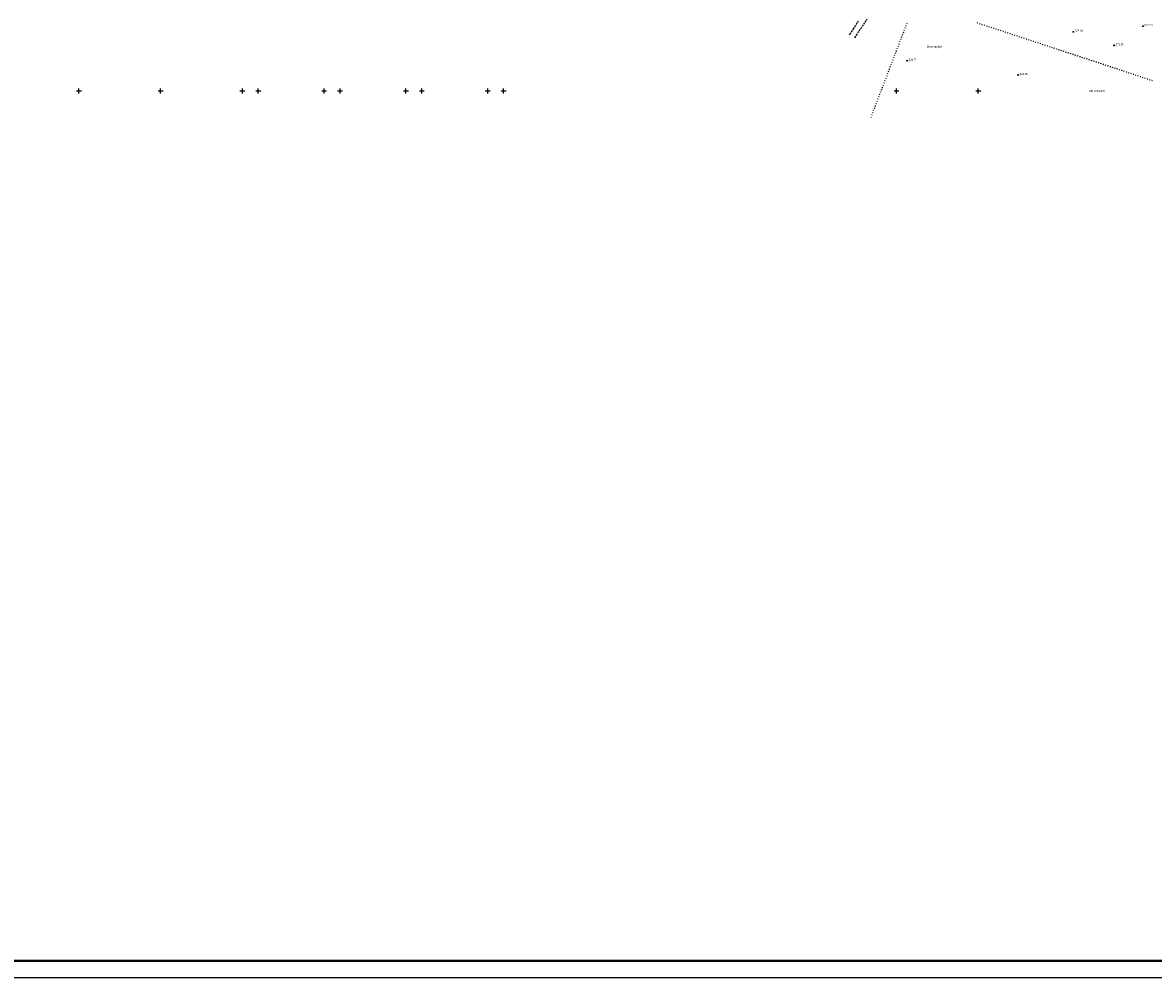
# Model space of a CAD drawing. Extents: x 0 to 370488, y 0 to 4202825.
# Tile 4 of 256: x 360666 to 361357, y 4199658 to 4200242. Entities that reach past the tile are written whole.
import ezdxf

# ---------------------------------------------------------------- set-up
doc = ezdxf.new("R2010")
doc.units = 0
doc.header["$LTSCALE"] = 0.5
doc.header["$MEASUREMENT"] = 0
doc.header["$PDMODE"] = 32
doc.header["$PDSIZE"] = 0.3
for name, pattern in [('CONTI', [0]), ('G_BUILDING_LINE', [3, 2, -1]), ('STRIH_1', [3, 2, -1])]:
    doc.linetypes.add(name, pattern=pattern)
for name, color, linetype in [('NAD_M0', 7, 'CONTI'), ('PI_OT0', 172, 'CONTI'), ('PI_TT0', 5, 'CONTI'), ('SETKR', 2, 'CONTI'), ('SIT_L0', 250, 'CONTI'), ('STR_L0', 6, 'CONTI'), ('ХХХ автодор (К)', 7, 'ИК_Водопровод -------в--------'), ('ХХХ оформление', 7, 'ИК_Водопровод -------в--------')]:
    doc.layers.add(name, color=color, linetype=linetype)
doc.styles.add('SHRFT', font='TXT', dxfattribs={"width": 0.875})
doc.styles.get("Standard").update_dxf_attribs({"font": 'isocpeur.ttf'})
doc.styles.add('TimesNewRomanCyr', font='times.ttf', dxfattribs={"width": 0.5, "height": 1})
doc.linetypes.add('ИК_Водопровод -------в--------', pattern='A,9,-0.6,["В",Standard,S=1.2,R=0,X=0,Y=-0.6],-1.2', length=10.8)
doc.dimstyles.new('GENPLAN1', dxfattribs={"dimscale": 0.5, "dimtxt": 1, "dimasz": 1.2, "dimexe": 1.3, "dimexo": 1.5, "dimgap": 0.5, "dimtad": 1, "dimdec": 1, "dimzin": 0, "dimdsep": 46, "dimtxsty": 'TimesNewRomanCyr', "dimblk1": 'OBLIQUE', "dimblk2": 'OBLIQUE', "dimsah": 1, "dimcen": 1, "dimadec": 0, "dimazin": 0, "dimtfac": 0.75, "dimtdec": 1, "dimtix": 1, "dimtmove": 0, "dimatfit": 3, "dimfxl": 1, "dimtvp": 1.2, "dimtfill": 1, "dimlwd": 0, "dimlwe": 0, "dimarcsym": 0})

# ---------------------------------------------------------------- blocks, each defined once
blk = doc.blocks.new('BL_333')
at = {"color": 0}
for p, q in [((-1.5, 0), (1.5, 0)), ((0, -1.5), (0, 1.5))]:
    blk.add_line(p, q, dxfattribs=at)
blk = doc.blocks.new('_Oblique')
at = {"color": 0, "linetype": 'ByBlock', "lineweight": -2}
blk.add_line((-0.5, -0.5), (0.5, 0.5), dxfattribs=at)
blk = doc.blocks.new('*D558')
at = {"color": 0, "linetype": 'G_BUILDING_LINE', "lineweight": 0, "transparency": 16777216}
for p, q in [((361331.94, 4200260.37), (361334.23, 4200264.3)), ((361377.09, 4200238.54), (361333.91, 4200263.74)), ((361375.13, 4200235.17), (361377.42, 4200239.1))]:
    blk.add_line(p, q, dxfattribs=at)
at = {"layer": 'Defpoints', "color": 0, "linetype": 'Continuous', "lineweight": 30, "transparency": 16777216}
for p in [(361331.57, 4200259.72), (361333.91, 4200263.74), (361374.75, 4200234.52)]:
    blk.add_point(p, dxfattribs=at)
at = {"color": 0, "linetype": 'Continuous', "lineweight": 0, "transparency": 16777216, "xscale": 0.6, "yscale": 0.6, "zscale": 0.6}
for p, rotation in [((361333.91, 4200263.74), 149.7349635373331), ((361377.09, 4200238.54), 329.7349635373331)]:
    blk.add_blockref('_Oblique', p, dxfattribs=dict(at, rotation=rotation))
at = {"color": 0, "linetype": 'Continuous', "lineweight": 30, "transparency": 16777216, "insert": (361355.88, 4200251.79), "char_height": 1, "attachment_point": 5, "rotation": 329.73496, "style": 'TimesNewRomanCyr', "bg_fill": 3, "box_fill_scale": 1.25, "bg_fill_color": 256, "bg_fill_true_color": 13158600, "bg_fill_transparency": 0}
blk.add_mtext('50.0', dxfattribs=at)

msp = doc.modelspace()

# ---------------------------------------------------------------- linework, layer by layer
at = {"layer": 'PI_TT0', "color": 0}
for centre in [(361350.74, 4200239.586), (361308.17, 4200236.13), (361333.104, 4200227.824), (361206.471, 4200218.472), (361274.467, 4200209.731)]:
    msp.add_circle(centre, 0.25, dxfattribs=at)
for p in [(361350.74, 4200239.586), (361308.17, 4200236.13), (361333.104, 4200227.824), (361206.471, 4200218.472), (361274.467, 4200209.731)]:
    msp.add_point(p, dxfattribs=at)
at = {"layer": 'SIT_L0', "color": 250}
for p, q in [((361205.262, 4200238.628), (361205.083, 4200238.158)), ((361205.798, 4200240.03), (361205.619, 4200239.559)), ((361206.334, 4200241.431), (361206.155, 4200240.961)), ((361249.774, 4200241.369), (361249.304, 4200241.527)), ((361251.195, 4200240.903), (361250.725, 4200241.062)), ((361252.617, 4200240.437), (361252.146, 4200240.596)), ((361254.048, 4200239.971), (361253.578, 4200240.13)), ((361255.47, 4200239.496), (361254.999, 4200239.654)), ((361256.891, 4200239.03), (361256.421, 4200239.188)), ((361258.322, 4200238.564), (361257.852, 4200238.723)), ((361259.744, 4200238.098), (361259.273, 4200238.257)), ((361261.175, 4200237.632), (361260.705, 4200237.791)), ((361202.583, 4200231.62), (361202.404, 4200231.15)), ((361203.118, 4200233.022), (361202.94, 4200232.551)), ((361203.654, 4200234.423), (361203.476, 4200233.953)), ((361204.19, 4200235.825), (361204.012, 4200235.354)), ((361204.726, 4200237.226), (361204.547, 4200236.756)), ((361262.597, 4200237.157), (361262.126, 4200237.315)), ((361264.018, 4200236.691), (361263.547, 4200236.849)), ((361265.449, 4200236.225), (361264.979, 4200236.384)), ((361266.871, 4200235.759), (361266.4, 4200235.918)), ((361268.292, 4200235.293), (361267.822, 4200235.452)), ((361269.723, 4200234.817), (361269.253, 4200234.976)), ((361271.145, 4200234.352), (361270.674, 4200234.51)), ((361272.576, 4200233.886), (361272.106, 4200234.044)), ((361273.998, 4200233.42), (361273.527, 4200233.579)), ((361275.419, 4200232.944), (361274.948, 4200233.103)), ((361276.85, 4200232.478), (361276.38, 4200232.637)), ((361278.272, 4200232.013), (361277.801, 4200232.171)), ((361279.693, 4200231.547), (361279.223, 4200231.705)), ((361281.124, 4200231.081), (361280.654, 4200231.24)), ((361282.546, 4200230.605), (361282.075, 4200230.764)), ((361199.903, 4200224.622), (361199.724, 4200224.152)), ((361200.439, 4200226.024), (361200.26, 4200225.553)), ((361200.985, 4200227.415), (361200.806, 4200226.945)), ((361201.521, 4200228.817), (361201.342, 4200228.347)), ((361202.057, 4200230.219), (361201.878, 4200229.748)), ((361283.977, 4200230.149), (361283.507, 4200230.308)), ((361285.409, 4200229.674), (361284.938, 4200229.832)), ((361286.83, 4200229.208), (361286.359, 4200229.366)), ((361288.251, 4200228.742), (361287.781, 4200228.9)), ((361289.683, 4200228.266), (361289.212, 4200228.425)), ((361291.104, 4200227.8), (361290.634, 4200227.959)), ((361292.525, 4200227.334), (361292.055, 4200227.493)), ((361293.957, 4200226.859), (361293.486, 4200227.017)), ((361295.378, 4200226.393), (361294.908, 4200226.551)), ((361296.8, 4200225.927), (361296.329, 4200226.086)), ((361298.231, 4200225.451), (361297.761, 4200225.61)), ((361299.652, 4200224.985), (361299.182, 4200225.144)), ((361301.074, 4200224.52), (361300.603, 4200224.678)), ((361302.505, 4200224.044), (361302.035, 4200224.202)), ((361303.927, 4200223.578), (361303.456, 4200223.737)), ((361197.224, 4200217.614), (361197.045, 4200217.144)), ((361197.76, 4200219.016), (361197.581, 4200218.545)), ((361198.295, 4200220.418), (361198.117, 4200219.947)), ((361198.831, 4200221.819), (361198.653, 4200221.349)), ((361199.367, 4200223.221), (361199.189, 4200222.75)), ((361305.348, 4200223.112), (361304.877, 4200223.271)), ((361306.779, 4200222.636), (361306.309, 4200222.795)), ((361308.201, 4200222.17), (361307.73, 4200222.329)), ((361309.622, 4200221.705), (361309.152, 4200221.863)), ((361311.054, 4200221.229), (361310.583, 4200221.387)), ((361312.475, 4200220.763), (361312.004, 4200220.922)), ((361313.896, 4200220.297), (361313.426, 4200220.456)), ((361315.328, 4200219.821), (361314.857, 4200219.98)), ((361316.749, 4200219.356), (361316.279, 4200219.514)), ((361318.17, 4200218.89), (361317.7, 4200219.048)), ((361319.602, 4200218.414), (361319.131, 4200218.573)), ((361321.023, 4200217.948), (361320.553, 4200218.107)), ((361322.445, 4200217.482), (361321.974, 4200217.641)), ((361323.486, 4200217.135), (361323.406, 4200217.165)), ((361323.876, 4200217.006), (361323.486, 4200217.135)), ((361325.297, 4200216.531), (361324.827, 4200216.689)), ((361194.544, 4200210.606), (361194.366, 4200210.136)), ((361195.08, 4200212.018), (361194.901, 4200211.548)), ((361195.616, 4200213.42), (361195.437, 4200212.949)), ((361196.152, 4200214.821), (361195.973, 4200214.351)), ((361196.688, 4200216.213), (361196.509, 4200215.742)), ((361326.729, 4200216.065), (361326.258, 4200216.223)), ((361328.15, 4200215.589), (361327.68, 4200215.748)), ((361329.572, 4200215.123), (361329.101, 4200215.282)), ((361330.993, 4200214.647), (361330.522, 4200214.806)), ((361332.424, 4200214.182), (361331.954, 4200214.34)), ((361333.846, 4200213.706), (361333.375, 4200213.864)), ((361335.267, 4200213.24), (361334.797, 4200213.399)), ((361336.688, 4200212.764), (361336.218, 4200212.923)), ((361338.12, 4200212.298), (361337.649, 4200212.457)), ((361339.541, 4200211.822), (361339.071, 4200211.981)), ((361340.963, 4200211.357), (361340.492, 4200211.515)), ((361342.394, 4200210.881), (361341.924, 4200211.039)), ((361343.815, 4200210.415), (361343.345, 4200210.574)), ((361345.237, 4200209.939), (361344.766, 4200210.098)), ((361191.875, 4200203.599), (361191.696, 4200203.128)), ((361192.411, 4200205), (361192.232, 4200204.53)), ((361192.937, 4200206.402), (361192.758, 4200205.931)), ((361193.472, 4200207.803), (361193.294, 4200207.333)), ((361194.008, 4200209.205), (361193.83, 4200208.734)), ((361346.658, 4200209.473), (361346.188, 4200209.632)), ((361348.09, 4200208.998), (361347.619, 4200209.156)), ((361349.511, 4200208.532), (361349.041, 4200208.69)), ((361350.932, 4200208.056), (361350.462, 4200208.215)), ((361352.364, 4200207.59), (361351.893, 4200207.749)), ((361353.785, 4200207.114), (361353.315, 4200207.273)), ((361355.207, 4200206.649), (361354.736, 4200206.807)), ((361356.628, 4200206.173), (361356.157, 4200206.331)), ((361189.195, 4200196.591), (361189.017, 4200196.12)), ((361189.632, 4200197.732), (361189.553, 4200197.522)), ((361189.731, 4200197.992), (361189.632, 4200197.732)), ((361190.267, 4200199.394), (361190.089, 4200198.923)), ((361190.803, 4200200.795), (361190.624, 4200200.325)), ((361191.339, 4200202.197), (361191.16, 4200201.726)), ((361186.516, 4200189.593), (361186.337, 4200189.122)), ((361187.052, 4200190.984), (361186.873, 4200190.514)), ((361187.588, 4200192.386), (361187.409, 4200191.915)), ((361188.124, 4200193.788), (361187.945, 4200193.317)), ((361188.659, 4200195.189), (361188.481, 4200194.719)), ((361184.382, 4200183.986), (361184.313, 4200183.806)), ((361184.918, 4200185.388), (361184.74, 4200184.918)), ((361185.454, 4200186.79), (361185.276, 4200186.319)), ((361185.98, 4200188.191), (361185.801, 4200187.721))]:
    msp.add_line(p, q, dxfattribs=at)
at = {"layer": 'STR_L0', "color": 0, "linetype": 'STRIH_1'}
for points in [[(361176.54, 4200242.614), (361173.653, 4200238.125), (361171.682, 4200235.039), (361170.956, 4200233.887)], [(361174.49, 4200232.548), (361175.575, 4200234.161), (361178.353, 4200238.329), (361182.166, 4200244.02)]]:
    msp.add_lwpolyline(points, dxfattribs=at)
at = {"layer": 'ХХХ автодор (К)', "linetype": 'ByBlock', "ltscale": 2, "elevation": 533.015}
msp.add_lwpolyline([(360272.059, 4199657.788), (362253.593, 4199657.788), (362253.593, 4201328.891), (360272.059, 4201328.891)], close=True, dxfattribs=at)
msp.add_lwpolyline([(360272.059, 4199657.788), (362253.593, 4199657.788), (362253.593, 4201328.891), (360272.059, 4201328.891)], close=True, dxfattribs=at)
at = {"layer": 'ХХХ оформление', "color": 12, "linetype": 'ByBlock', "ltscale": 1000, "const_width": 1.5, "elevation": 533.015}
msp.add_lwpolyline([(360287.059, 4199667.872), (362239.332, 4199667.872), (362239.332, 4201313.891), (360287.059, 4201313.891)], close=True, dxfattribs=at)
msp.add_lwpolyline([(360287.059, 4199667.872), (362239.332, 4199667.872), (362239.332, 4201313.891), (360287.059, 4201313.891)], close=True, dxfattribs=at)

# ---------------------------------------------------------------- block references
at = {"layer": 'SETKR', "color": 92}
for p in [(360700, 4200200), (360750, 4200200), (360800, 4200200), (360809.719, 4200200), (360850, 4200200), (360859.719, 4200200), (360900, 4200200), (360909.719, 4200200), (360950, 4200200), (360959.719, 4200200), (361200, 4200200), (361250, 4200200)]:
    msp.add_blockref('BL_333', p, dxfattribs=at)

# ---------------------------------------------------------------- texts
at = {"layer": 'NAD_M0', "color": 7, "style": 'SHRFT', "width": 0.75}
for p in [(361218.568, 4200226.427), (361318.048, 4200199.379)]:
    msp.add_text('Ekin maydoni', height=1.25, rotation=0.168346, dxfattribs=at).set_placement(p)
at = {"layer": 'PI_OT0', "color": 0, "style": 'SHRFT', "width": 0.75}
for s, p in [('523.06', (361309.17, 4200236.133)), ('522.23', (361351.74, 4200239.588)), ('522.29', (361334.104, 4200227.827)), ('524.77', (361207.471, 4200218.474)), ('523.05', (361275.467, 4200209.734))]:
    msp.add_text(s, height=1.25, rotation=0.168346, dxfattribs=at).set_placement(p)

# ---------------------------------------------------------------- next in the draw order: dimensions: what is measured, and where the dimension line sits
at = {"color": 5, "linetype": 'Continuous', "lineweight": 30}
dim = msp.add_aligned_dim(p1=(361374.752, 4200234.524), p2=(361331.567, 4200259.724), distance=-4.644, dimstyle='GENPLAN1', dxfattribs=at)
dim.commit()
dim.dimension.update_dxf_attribs({"geometry": '*D558', "text_midpoint": (361355.883, 4200251.792)})

doc.saveas('drawing.dxf')
